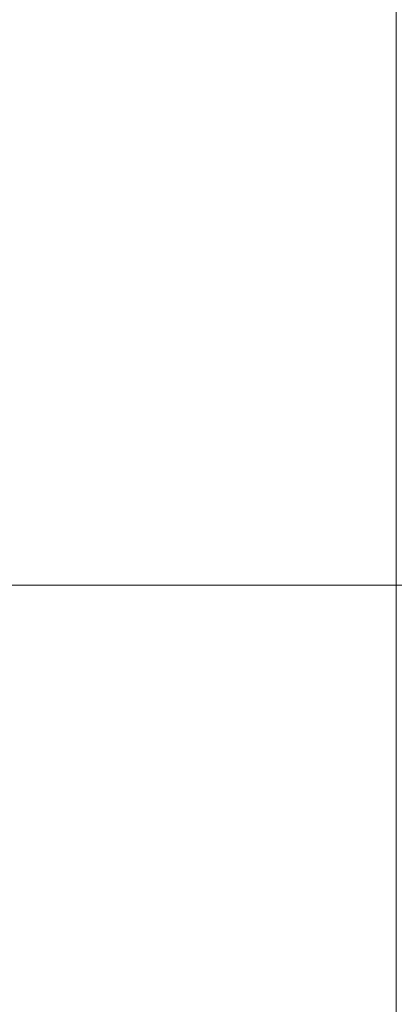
# Model space of a CAD drawing. Header units: millimetres. Extents: x 5980700 to 6194397, y -12939 to 2351883.
# Tile 70 of 124: x 6036202 to 6036475, y -3559 to -2840. Entities that reach past the tile are written whole.
import ezdxf

# ---------------------------------------------------------------- set-up
doc = ezdxf.new("R2010")
doc.units = ezdxf.units.MM
doc.layers.add('A-FLOR-PATT', color=8, linetype='Continuous', lineweight=18)

# ---------------------------------------------------------------- blocks, each defined once
blk = doc.blocks.new('BE-PMSa-MOD-ARQ-CONEXAODOFUTURO-EX-000-R_rvt-1-PLANTA DE CAIMENTO DE PISOS - TÉRREO')
at = {"layer": 'A-FLOR-PATT', "lineweight": 5}
h = blk.add_hatch(dxfattribs=at)
h.set_pattern_fill('FP_19', color=71, style=0, pattern_type=2)
h.set_pattern_definition([(0, (1076.385, -4153.340999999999), (0, 450), []), (90, (1076.385, -4153.340999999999), (-450, 2.755455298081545e-14), [])])
h.paths.add_polyline_path([(-1408.117406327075, -6885.841005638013), (-1448.117406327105, -6885.841005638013), (-1448.117406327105, -6165.841005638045), (-1458.117406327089, -6165.841005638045), (-1458.117406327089, -6154.841005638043), (-1478.122472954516, -6154.841005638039), (-1478.122472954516, -6265.841005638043), (-1497.12247295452, -6265.841005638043), (-1497.12247295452, -6135.841005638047), (-1458.117406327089, -6135.841005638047), (-1458.117406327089, -6125.841005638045), (-1448.117406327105, -6125.841005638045), (-1448.117406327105, -6085.84100563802), (-1408.117406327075, -6085.84100563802), (-1408.117406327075, -6125.841005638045), (-1398.117406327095, -6125.841005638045), (-1398.117406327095, -6135.841005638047), (-1359.11233969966, -6135.841005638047), (-1359.11233969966, -6265.841005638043), (-1378.112339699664, -6265.841005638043), (-1379.117406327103, -6154.841005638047), (-1398.117406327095, -6154.841005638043), (-1398.117406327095, -6165.841005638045), (-1408.117406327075, -6165.841005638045), (-1408.117406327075, -6804.748590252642)])
h.paths.add_polyline_path([(-422.2840729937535, -6885.841005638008), (-462.2840729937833, -6885.841005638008), (-462.2840729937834, -6165.841005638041), (-472.284072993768, -6165.841005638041), (-472.284072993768, -6154.841005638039), (-492.2891396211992, -6154.841005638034), (-492.2891396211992, -6265.841005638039), (-511.2891396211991, -6265.841005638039), (-511.2891396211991, -6135.841005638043), (-472.284072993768, -6135.841005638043), (-472.284072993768, -6125.841005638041), (-462.2840729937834, -6125.841005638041), (-462.2840729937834, -6085.841005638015), (-422.2840729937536, -6085.841005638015), (-422.2840729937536, -6125.841005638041), (-412.2840729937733, -6125.841005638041), (-412.2840729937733, -6135.841005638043), (-373.2790063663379, -6135.841005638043), (-373.2790063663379, -6265.841005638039), (-392.2790063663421, -6265.841005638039), (-393.2840729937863, -6154.841005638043), (-412.2840729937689, -6154.841005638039), (-412.2840729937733, -6165.841005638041), (-422.2840729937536, -6165.841005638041), (-422.2840729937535, -6804.748590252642)])
h.paths.add_polyline_path([(563.5492603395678, -6885.841005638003), (523.5492603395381, -6885.841005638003), (523.5492603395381, -6165.841005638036), (513.5492603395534, -6165.841005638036), (513.5492603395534, -6154.84100563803), (493.5441937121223, -6154.841005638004), (493.5441937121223, -6265.841005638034), (474.5441937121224, -6265.841005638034), (474.5441937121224, -6135.841005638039), (513.5492603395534, -6135.841005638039), (513.5492603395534, -6125.841005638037), (523.5492603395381, -6125.841005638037), (523.5492603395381, -6085.841005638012), (563.5492603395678, -6085.841005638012), (563.5492603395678, -6125.841005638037), (573.5492603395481, -6125.841005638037), (573.5492603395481, -6135.841005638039), (612.5543269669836, -6135.841005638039), (612.5543269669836, -6265.841005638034), (593.5543269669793, -6265.841005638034), (592.5492603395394, -6154.841005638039), (573.5492603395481, -6154.841005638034), (573.5492603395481, -6165.841005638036), (563.5492603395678, -6165.841005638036), (563.5492603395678, -6804.748590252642)])
h.paths.add_polyline_path([(1549.382593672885, -6885.841005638), (1509.382593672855, -6885.841005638), (1509.382593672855, -6165.841005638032), (1499.38259367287, -6165.841005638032), (1499.38259367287, -6154.841005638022), (1479.377527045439, -6154.841005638), (1479.377527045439, -6265.84100563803), (1460.377527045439, -6265.84100563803), (1460.377527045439, -6135.841005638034), (1499.38259367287, -6135.841005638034), (1499.38259367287, -6125.841005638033), (1509.382593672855, -6125.841005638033), (1509.382593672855, -6085.841005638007), (1549.382593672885, -6085.841005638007), (1549.382593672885, -6125.841005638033), (1559.382593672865, -6125.841005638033), (1559.382593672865, -6135.841005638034), (1598.387660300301, -6135.841005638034), (1598.387660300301, -6265.84100563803), (1579.387660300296, -6265.84100563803), (1578.382593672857, -6154.841005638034), (1559.382593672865, -6154.84100563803), (1559.382593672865, -6165.841005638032), (1549.382593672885, -6165.841005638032), (1549.382593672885, -6839.505983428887)])
h.paths.add_polyline_path([(-3379.784072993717, -6885.841005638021), (-3419.784072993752, -6885.841005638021), (-3419.784072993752, -6165.841005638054), (-3429.784072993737, -6165.841005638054), (-3429.784072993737, -6154.841005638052), (-3449.789139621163, -6154.841005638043), (-3449.789139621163, -6265.841005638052), (-3468.789139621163, -6265.841005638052), (-3468.789139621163, -6135.841005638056), (-3429.784072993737, -6135.841005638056), (-3429.784072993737, -6125.841005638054), (-3419.784072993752, -6125.841005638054), (-3419.784072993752, -6085.841005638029), (-3379.784072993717, -6085.841005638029), (-3379.784072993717, -6125.841005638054), (-3369.784072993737, -6125.841005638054), (-3369.784072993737, -6135.841005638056), (-3330.779006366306, -6135.841005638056), (-3330.779006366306, -6265.841005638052), (-3349.779006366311, -6265.841005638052), (-3350.784072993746, -6154.841005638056), (-3369.784072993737, -6154.841005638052), (-3369.784072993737, -6165.841005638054), (-3379.784072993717, -6165.841005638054), (-3379.784072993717, -6804.748590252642)])
h.paths.add_polyline_path([(-2393.950739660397, -6885.841005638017), (-2433.950739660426, -6885.841005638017), (-2433.950739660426, -6165.841005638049), (-2443.950739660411, -6165.841005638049), (-2443.950739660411, -6154.841005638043), (-2463.955806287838, -6154.841005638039), (-2463.955806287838, -6265.841005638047), (-2482.955806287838, -6265.841005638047), (-2482.955806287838, -6135.841005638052), (-2443.950739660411, -6135.841005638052), (-2443.950739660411, -6125.84100563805), (-2433.950739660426, -6125.84100563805), (-2433.950739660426, -6085.841005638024), (-2393.950739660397, -6085.841005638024), (-2393.950739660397, -6125.84100563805), (-2383.950739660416, -6125.84100563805), (-2383.950739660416, -6135.841005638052), (-2344.945673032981, -6135.841005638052), (-2344.945673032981, -6265.841005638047), (-2363.945673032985, -6265.841005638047), (-2364.950739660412, -6154.841005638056), (-2383.950739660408, -6154.841005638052), (-2383.950739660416, -6165.841005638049), (-2393.950739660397, -6165.841005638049), (-2393.950739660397, -6804.748590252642)])
h.paths.add_polyline_path([(-1633.586260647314, -8187.825683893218), (-1326.11487301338, -8187.825683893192), (-1326.11487301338, -6915.841005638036), (-1408.117406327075, -6915.841005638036), (-1408.117406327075, -6885.841005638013), (-1222.284072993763, -6885.841005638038), (-1222.284072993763, -6915.841005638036), (-1296.11487301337, -6915.841005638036), (-1296.11487301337, -8187.825683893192), (-340.281539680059, -8187.825683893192), (-340.281539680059, -6915.841005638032), (-422.2840729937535, -6915.841005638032), (-422.2840729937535, -6885.841005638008), (-236.4507396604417, -6885.841005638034), (-236.4507396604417, -6915.841005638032), (-310.281539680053, -6915.841005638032), (-310.2815396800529, -8187.825683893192), (645.5517936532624, -8187.825683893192), (645.5517936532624, -6915.841005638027), (563.5492603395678, -6915.841005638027), (563.5492603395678, -6885.841005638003), (749.3825936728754, -6885.84100563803), (749.3825936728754, -6915.841005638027), (675.5517936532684, -6915.841005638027), (675.5517936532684, -8187.825683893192), (1631.385126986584, -8187.825683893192), (1631.385126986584, -6915.841005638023), (1549.382593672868, -6915.841005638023), (1549.382593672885, -6885.841005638), (1876.385126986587, -6885.841005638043), (1876.385126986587, -5160.841005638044), (1819.382593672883, -5160.84100563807), (1819.382593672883, -5130.841005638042), (1876.385126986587, -5130.841005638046), (1876.385126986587, -3880.841005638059), (1437.385126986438, -3880.841005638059), (1436.385126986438, -3898.231985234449), (1424.554938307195, -3898.231985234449), (1424.554938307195, -3931.218364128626), (1419.460598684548, -3931.218364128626), (1419.460598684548, -3946.925911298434), (1413.385126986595, -3946.925911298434), (1413.385126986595, -3958.858886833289), (1444.385126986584, -3958.858886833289), (1444.385126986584, -3970.828505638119), (1370.385126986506, -3970.828505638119), (1370.385126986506, -3958.948636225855), (1401.385126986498, -3958.858886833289), (1401.385126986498, -3946.925911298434), (1395.309655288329, -3946.925911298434), (1395.309655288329, -3931.218364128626), (1390.215315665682, -3931.218364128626), (1390.215315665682, -3898.231985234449), (1377.385126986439, -3897.231985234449), (1377.385126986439, -3880.841005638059), (938.3851269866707, -3880.841005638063), (938.385126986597, -5130.841005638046), (1019.382593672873, -5130.841005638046), (1019.382593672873, -5160.841005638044), (816.3825936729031, -5160.84100563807), (816.3825936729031, -5130.841005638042), (908.3851269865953, -5130.841005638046), (908.3851269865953, -3880.841005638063), (469.3851269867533, -3880.841005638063), (468.3851269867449, -3898.231985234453), (456.554938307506, -3898.231985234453), (456.554938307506, -3931.21836412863), (451.4605986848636, -3931.21836412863), (451.4605986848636, -3946.925911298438), (445.3851269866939, -3946.925911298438), (445.3851269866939, -3958.948636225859), (476.3851269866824, -3958.948636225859), (476.3851269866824, -3970.828505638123), (402.3851269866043, -3970.828505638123), (402.3851269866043, -3958.858886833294), (433.3851269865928, -3958.858886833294), (433.3851269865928, -3946.925911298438), (427.3096552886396, -3946.925911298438), (427.3096552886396, -3931.21836412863), (422.2153156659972, -3931.21836412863), (422.2153156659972, -3898.231985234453), (409.3851269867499, -3897.231985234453), (409.3851269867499, -3880.841005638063), (-29.61487301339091, -3880.841005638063), (-29.61487301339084, -5130.841005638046), (16.38259367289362, -5130.841005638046), (16.38259367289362, -5160.841005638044), (-116.6174063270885, -5160.84100563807), (-116.6174063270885, -5130.841005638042), (-59.61487301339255, -5130.841005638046), (-59.61487301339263, -3880.841005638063), (-498.6148730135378, -3880.841005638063), (-499.6148730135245, -3898.231985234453), (-511.4450616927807, -3898.231985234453), (-511.4450616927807, -3931.21836412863), (-516.5394013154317, -3931.21836412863), (-516.5394013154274, -3946.925911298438), (-522.6148730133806, -3946.925911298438), (-522.6148730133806, -3958.858886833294), (-491.6148730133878, -3958.858886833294), (-491.6148730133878, -3970.828505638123), (-565.614873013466, -3970.828505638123), (-565.614873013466, -3958.948636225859), (-534.6148730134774, -3958.858886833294), (-534.6148730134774, -3946.925911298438), (-540.6903447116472, -3946.925911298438), (-540.6903447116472, -3931.21836412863), (-545.7846843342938, -3931.21836412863), (-545.7846843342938, -3898.231985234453), (-558.6148730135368, -3897.231985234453), (-558.6148730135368, -3880.841005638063), (-997.6148730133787, -3880.841005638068), (-997.6148730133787, -5130.841005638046), (-916.6174063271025, -5130.841005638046), (-916.6174063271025, -5160.841005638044), (-1084.617406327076, -5160.84100563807), (-1084.617406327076, -5130.841005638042), (-1027.61487301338, -5130.841005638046), (-1027.614873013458, -3880.841005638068), (-1466.614873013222, -3880.841005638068), (-1467.614873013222, -3898.231985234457), (-1479.44506169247, -3898.231985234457), (-1479.44506169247, -3931.218364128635), (-1484.539401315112, -3931.218364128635), (-1484.539401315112, -3946.925911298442), (-1490.614873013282, -3946.925911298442), (-1490.614873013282, -3958.948636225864), (-1459.614873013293, -3958.948636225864), (-1459.614873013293, -3970.828505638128), (-1533.614873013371, -3970.828505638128), (-1533.614873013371, -3958.858886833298), (-1502.614873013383, -3958.858886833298), (-1502.614873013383, -3946.925911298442), (-1508.690344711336, -3946.925911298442), (-1508.690344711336, -3931.218364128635), (-1513.784684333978, -3931.218364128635), (-1513.784684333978, -3898.231985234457), (-1526.614873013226, -3897.231985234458), (-1526.614873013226, -3880.841005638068), (-1965.614873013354, -3880.841005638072), (-1965.614873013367, -5130.841005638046), (-1884.61740632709, -5130.841005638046), (-1884.61740632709, -5160.841005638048), (-2052.617406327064, -5160.84100563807), (-2052.617406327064, -5130.841005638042), (-1995.614873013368, -5130.841005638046), (-1995.614873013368, -3880.841005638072), (-2434.614873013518, -3880.841005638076), (-2435.614873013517, -3898.231985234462), (-2447.445061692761, -3898.231985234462), (-2447.445061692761, -3931.218364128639), (-2452.539401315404, -3931.218364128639), (-2452.539401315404, -3946.925911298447), (-2458.614873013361, -3946.925911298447), (-2458.614873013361, -3958.858886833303), (-2427.614873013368, -3958.858886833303), (-2427.614873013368, -3970.828505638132), (-2501.614873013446, -3970.828505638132), (-2501.614873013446, -3958.948636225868), (-2470.614873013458, -3958.858886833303), (-2470.614873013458, -3946.925911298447), (-2476.690344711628, -3946.925911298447), (-2476.690344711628, -3931.218364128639), (-2481.78468433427, -3931.218364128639), (-2481.78468433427, -3898.231985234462), (-2494.614873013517, -3897.231985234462), (-2494.614873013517, -3880.841005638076), (-2933.614873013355, -3880.841005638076), (-2933.614873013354, -5130.841005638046), (-2852.617406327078, -5130.841005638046), (-2852.617406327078, -5160.841005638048), (-2963.614873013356, -5160.841005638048), (-2963.614873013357, -3730.841005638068), (-273.614873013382, -3730.841005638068), (-273.6148730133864, -1905.841005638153), (-333.6148730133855, -1905.841005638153), (-333.6148730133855, -1920.841005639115), (-403.6148730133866, -1920.841005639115), (-403.6148730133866, -1905.841005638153), (-413.6148730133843, -1905.841005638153), (-413.6148730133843, -2645.841005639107), (-403.614873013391, -2645.841005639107), (-403.614873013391, -2656.841005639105), (-383.6098063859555, -2656.841005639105), (-383.6098063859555, -2545.841005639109), (-364.6098063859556, -2545.841005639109), (-364.6098063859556, -2675.841005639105), (-403.614873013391, -2675.841005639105), (-403.614873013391, -2685.841005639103), (-413.6148730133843, -2685.841005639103), (-413.6148730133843, -2725.841005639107), (-443.614873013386, -2725.841005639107), (-443.614873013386, -2685.841005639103), (-453.6148730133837, -2685.841005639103), (-453.6148730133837, -2675.841005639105), (-492.6199396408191, -2675.841005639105), (-492.6199396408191, -2545.841005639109), (-473.6199396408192, -2545.841005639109), (-472.6148730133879, -2656.841005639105), (-453.6148730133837, -2656.841005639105), (-453.6148730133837, -2645.841005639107), (-443.614873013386, -2645.841005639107), (-443.614873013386, -1905.841005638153), (-1243.614873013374, -1905.841005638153), (-1243.614873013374, -1920.841005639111), (-1313.614873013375, -1920.841005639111), (-1313.614873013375, -1905.841005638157), (-1861.627696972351, -1905.841005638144), (-1861.627696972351, -2730.841005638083), (-1891.627696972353, -2730.841005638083), (-1891.627696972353, -2503.341005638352), (-4291.627696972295, -2503.34100563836), (-4291.627696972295, -3602.841794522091), (-4115.616662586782, -3602.841794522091), (-4115.616662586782, -3918.841794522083), (-4291.627696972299, -3918.841794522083), (-4291.62769697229, -6885.841005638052), (-4179.784072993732, -6885.841005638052), (-4179.784072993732, -6915.841005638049), (-4291.62769697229, -6915.841005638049), (-4291.62769697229, -8187.825683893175), (-3297.781539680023, -8187.825683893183), (-3297.781539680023, -6915.841005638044), (-3379.784072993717, -6915.841005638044), (-3379.784072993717, -6885.841005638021), (-3193.950739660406, -6885.841005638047), (-3193.950739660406, -6915.841005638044), (-3267.781539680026, -6915.841005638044), (-3267.781539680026, -8187.825683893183), (-2311.948206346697, -8187.825683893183), (-2311.948206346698, -6915.84100563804), (-2393.950739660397, -6915.84100563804), (-2393.950739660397, -6885.841005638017), (-2208.117406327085, -6885.841005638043), (-2208.117406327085, -6915.84100563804), (-2281.948206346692, -6915.84100563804), (-2281.948206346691, -8187.825683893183), (-1634.040783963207, -8187.825683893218)])
h.paths.add_polyline_path([(1081.283969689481, -8177.824964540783), (974.2429165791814, -8177.757752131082), (969.89444838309, -8176.62737626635), (962.5990053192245, -8171.491896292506), (958.4892938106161, -8163.573126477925), (957.9528572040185, -8159.112278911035), (958.3458896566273, -8046.283814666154), (960.307945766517, -8039.866218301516), (963.7283128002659, -8032.919235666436), (963.7283128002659, -7942.145418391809), (961.4375489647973, -7935.578149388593), (960.4463710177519, -7926.6496358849), (961.5940795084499, -7650.620109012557), (964.0656786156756, -7630.220274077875), (974.8299487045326, -7602.120334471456), (992.0949357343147, -7577.474922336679), (1014.827323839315, -7557.759074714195), (1044.094972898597, -7543.599703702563), (1071.00633885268, -7537.47041637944), (1104.593384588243, -7534.802663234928), (1150.72110646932, -7533.999939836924), (1177.139309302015, -7534.536061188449), (1217.145192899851, -7537.754905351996), (1245.244404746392, -7544.159408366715), (1272.081338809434, -7557.769795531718), (1294.810519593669, -7577.489024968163), (1312.071615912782, -7602.136909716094), (1322.831558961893, -7630.238285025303), (1326.446371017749, -7660.111296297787), (1325.461348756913, -7935.551189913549), (1322.756520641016, -7944.035336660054), (1322.75652064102, -8032.919235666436), (1327.175489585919, -8039.484241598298), (1328.701960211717, -8047.249322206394), (1328.191987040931, -8166.732035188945), (1324.318356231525, -8173.441360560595), (1317.609030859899, -8177.314991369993), (1313.735400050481, -8177.824964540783)])
h.paths.add_polyline_path([(327.9020667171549, -8177.824964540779), (-11.59041675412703, -8177.757752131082), (-15.938884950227, -8176.627376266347), (-23.23432801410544, -8171.491896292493), (-27.34403952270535, -8163.573126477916), (-27.88047612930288, -8159.11227891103), (-27.48744367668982, -8046.283814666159), (-25.52538756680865, -8039.866218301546), (-22.10502053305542, -8032.919235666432), (-22.10502053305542, -7942.145418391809), (-24.39578436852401, -7935.578149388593), (-25.38696231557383, -7926.649635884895), (-24.23925382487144, -7650.620109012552), (-21.76765471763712, -7630.220274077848), (-11.00338462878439, -7602.120334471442), (6.261602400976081, -7577.474922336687), (28.99399050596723, -7557.759074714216), (58.26163956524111, -7543.599703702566), (85.1730055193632, -7537.470416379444), (118.760051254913, -7534.802663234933), (164.8877731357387, -7533.999939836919), (197.9780157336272, -7535.04143530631), (231.3118595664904, -7537.754905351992), (259.4110714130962, -7544.159408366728), (286.2480054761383, -7557.769795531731), (308.9771862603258, -7577.48902496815), (326.2382825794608, -7602.136909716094), (336.9982256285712, -7630.238285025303), (340.613037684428, -7660.111296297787), (339.6280154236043, -7935.551189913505), (336.9231873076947, -7944.035336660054), (336.923187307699, -8032.919235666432), (341.3421562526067, -8039.484241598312), (342.8686268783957, -8047.249322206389), (342.3586537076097, -8166.73203518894), (338.4850228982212, -8173.441360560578), (331.7756975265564, -8177.314991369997)])
h.paths.add_polyline_path([(-992.9312666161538, -8177.824964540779), (-1001.772218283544, -8176.627376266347), (-1009.067661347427, -8171.491896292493), (-1013.177372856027, -8163.573126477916), (-1013.713809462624, -8159.11227891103), (-1013.320777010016, -8046.283814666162), (-1011.358720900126, -8039.866218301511), (-1007.938353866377, -8032.919235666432), (-1007.938353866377, -7942.145418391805), (-1010.229117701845, -7935.57814938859), (-1011.220295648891, -7926.649635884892), (-1010.072587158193, -7650.620109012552), (-1007.600988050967, -7630.22027407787), (-996.8367179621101, -7602.120334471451), (-979.5717309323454, -7577.474922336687), (-956.8393428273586, -7557.75907471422), (-927.5716937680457, -7543.599703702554), (-900.6603278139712, -7537.470416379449), (-867.0732820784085, -7534.802663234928), (-820.9455601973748, -7533.999939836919), (-794.5273573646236, -7534.536061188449), (-754.5214737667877, -7537.754905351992), (-726.4222619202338, -7544.159408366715), (-699.5853278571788, -7557.769795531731), (-676.8561470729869, -7577.489024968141), (-659.5950507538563, -7602.136909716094), (-648.8351077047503, -7630.238285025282), (-645.2202956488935, -7660.111296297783), (-646.2053179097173, -7935.55118991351), (-648.9101460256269, -7944.035336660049), (-648.9101460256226, -8032.919235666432), (-644.4911770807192, -8039.484241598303), (-642.9647064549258, -8047.249322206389), (-643.4746796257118, -8166.73203518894), (-647.3483104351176, -8173.441360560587), (-654.0576358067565, -8177.314991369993), (-661.1148590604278, -8177.824964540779), (-979.7632562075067, -8177.824964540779)])
h.paths.add_polyline_path([(-1863.06921016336, -8177.824964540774), (-1973.078744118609, -8177.757752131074), (-1977.427212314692, -8176.627376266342), (-1984.722655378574, -8171.491896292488), (-1988.832366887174, -8163.573126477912), (-1989.368803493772, -8159.112278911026), (-1988.975771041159, -8046.283814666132), (-1987.013714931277, -8039.866218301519), (-1983.593347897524, -8032.919235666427), (-1983.593347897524, -7942.145418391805), (-1985.884111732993, -7935.578149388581), (-1986.875289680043, -7926.649635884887), (-1985.72758118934, -7650.620109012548), (-1983.255982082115, -7630.22027407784), (-1972.491711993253, -7602.120334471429), (-1955.226724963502, -7577.474922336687), (-1932.494336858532, -7557.75907471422), (-1903.22668779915, -7543.599703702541), (-1876.315321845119, -7537.470416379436), (-1842.728276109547, -7534.802663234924), (-1796.60055422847, -7533.999939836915), (-1770.182351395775, -7534.53606118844), (-1730.176467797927, -7537.754905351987), (-1702.077255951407, -7544.159408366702), (-1675.240321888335, -7557.769795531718), (-1652.511141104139, -7577.489024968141), (-1635.250044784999, -7602.136909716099), (-1624.449879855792, -7630.570680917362), (-1620.875289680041, -7660.111296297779), (-1621.860311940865, -7935.551189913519), (-1624.565140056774, -7944.035336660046), (-1624.56514005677, -8032.919235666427), (-1620.146171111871, -8039.484241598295), (-1618.619700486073, -8047.249322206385), (-1619.129673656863, -8166.732035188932), (-1623.003304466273, -8173.441360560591), (-1629.712629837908, -8177.314991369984), (-1633.586260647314, -8177.824964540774)])
h.paths.add_polyline_path([(-2619.419593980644, -8177.82496454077), (-2958.912077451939, -8177.75775213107), (-2963.260545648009, -8176.627376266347), (-2970.555988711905, -8171.491896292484), (-2974.665700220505, -8163.573126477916), (-2975.202136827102, -8159.112278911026), (-2974.809104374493, -8046.283814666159), (-2972.847048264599, -8039.866218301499), (-2969.426681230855, -8032.919235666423), (-2969.426681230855, -7942.145418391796), (-2971.717445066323, -7935.578149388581), (-2972.708623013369, -7926.343502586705), (-2971.56091452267, -7650.620109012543), (-2969.089315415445, -7630.220274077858), (-2958.325045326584, -7602.120334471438), (-2941.060058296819, -7577.474922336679), (-2918.327670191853, -7557.759074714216), (-2889.060021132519, -7543.599703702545), (-2862.148655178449, -7537.470416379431), (-2828.561609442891, -7534.802663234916), (-2782.4338875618, -7533.999939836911), (-2756.015684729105, -7534.536061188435), (-2716.009801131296, -7537.754905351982), (-2687.910589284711, -7544.159408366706), (-2661.073655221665, -7557.769795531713), (-2638.344474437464, -7577.489024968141), (-2621.08337811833, -7602.136909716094), (-2610.323435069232, -7630.23828502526), (-2606.708623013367, -7660.111296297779), (-2607.693645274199, -7935.551189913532), (-2610.398473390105, -7944.035336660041), (-2610.3984733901, -8032.919235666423), (-2605.979504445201, -8039.48424159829), (-2604.453033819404, -8047.24932220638), (-2604.963006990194, -8166.732035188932), (-2608.836637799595, -8173.441360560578), (-2615.545963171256, -8177.314991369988)])
h.paths.add_polyline_path([(-3630.1498973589, -8105.84028628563), (-3969.023528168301, -8105.330313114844), (-3975.732853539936, -8101.456682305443), (-3979.606484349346, -8094.747356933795), (-3980.116457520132, -8090.87372612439), (-3980.116457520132, -7975.264643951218), (-3978.589986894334, -7967.499563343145), (-3974.171017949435, -7960.934557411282), (-3974.171017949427, -7871.338078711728), (-3976.875846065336, -7863.56651165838), (-3977.860868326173, -7854.637361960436), (-3976.712378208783, -7578.635430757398), (-3974.171017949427, -7558.057631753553), (-3963.48611322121, -7530.152231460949), (-3944.369171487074, -7503.894264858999), (-3919.652445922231, -7483.835936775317), (-3896.658902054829, -7472.174730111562), (-3866.537949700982, -7465.428494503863), (-3828.55380661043, -7462.551382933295), (-3781.621430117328, -7462.015261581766), (-3756.007881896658, -7462.817984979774), (-3721.171753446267, -7465.770227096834), (-3693.081068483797, -7472.168114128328), (-3666.241821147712, -7485.77439645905), (-3643.509433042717, -7505.490244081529), (-3626.244446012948, -7530.135656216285), (-3615.142810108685, -7561.020111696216), (-3611.858645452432, -7588.126618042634), (-3612.852046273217, -7863.593471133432), (-3615.142810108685, -7872.075620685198), (-3615.142810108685, -7962.107780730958), (-3611.722443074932, -7967.881540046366), (-3609.760386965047, -7974.299136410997), (-3609.367354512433, -7980.998444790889), (-3609.903791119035, -8091.58844822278), (-3614.013502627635, -8099.507218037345), (-3621.308945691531, -8104.642698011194), (-3625.657413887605, -8105.77307387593)])
h.paths.add_polyline_path([(-2052.617406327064, -5960.841005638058), (-2092.617406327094, -5960.841005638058), (-2092.617406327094, -5920.841005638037), (-2102.617406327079, -5920.841005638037), (-2102.617406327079, -5910.841005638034), (-2141.62247295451, -5910.841005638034), (-2141.62247295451, -5780.841005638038), (-2122.62247295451, -5780.841005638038), (-2121.61740632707, -5891.841005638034), (-2102.617406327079, -5891.841005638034), (-2102.617406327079, -5880.841005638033), (-2092.617406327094, -5880.841005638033), (-2092.617406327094, -5160.84100563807), (-2052.617406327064, -5160.84100563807), (-2052.617406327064, -5880.841005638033), (-2042.61740632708, -5880.841005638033), (-2042.61740632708, -5891.841005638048), (-2022.612339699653, -5891.84100563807), (-2022.612339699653, -5780.841005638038), (-2003.612339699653, -5780.841005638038), (-2003.612339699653, -5910.841005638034), (-2042.61740632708, -5910.841005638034), (-2042.61740632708, -5920.841005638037), (-2052.617406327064, -5920.841005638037)])
h.paths.add_polyline_path([(-116.6174063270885, -5960.841005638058), (-156.6174063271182, -5960.841005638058), (-156.6174063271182, -5920.841005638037), (-166.6174063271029, -5920.841005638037), (-166.6174063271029, -5910.841005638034), (-205.6224729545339, -5910.841005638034), (-205.622472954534, -5780.841005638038), (-186.6224729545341, -5780.841005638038), (-185.6174063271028, -5891.841005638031), (-166.6174063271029, -5891.841005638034), (-166.6174063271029, -5880.841005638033), (-156.6174063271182, -5880.841005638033), (-156.6174063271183, -5160.84100563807), (-116.6174063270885, -5160.84100563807), (-116.6174063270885, -5880.841005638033), (-106.6174063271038, -5880.841005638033), (-106.6174063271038, -5891.841005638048), (-86.61233969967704, -5891.84100563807), (-86.61233969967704, -5780.841005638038), (-67.61233969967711, -5780.841005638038), (-67.61233969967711, -5910.841005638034), (-106.6174063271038, -5910.841005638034), (-106.6174063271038, -5920.841005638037), (-116.6174063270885, -5920.841005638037)])
h.paths.add_polyline_path([(776.3825936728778, -5960.841005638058), (776.3825936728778, -5920.841005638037), (766.382593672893, -5920.841005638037), (766.382593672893, -5910.841005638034), (727.3775270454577, -5910.841005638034), (727.3775270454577, -5780.841005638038), (746.3775270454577, -5780.841005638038), (747.3825936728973, -5891.841005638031), (766.382593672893, -5891.841005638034), (766.382593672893, -5880.841005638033), (776.3825936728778, -5880.841005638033), (776.3825936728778, -5160.84100563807), (816.3825936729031, -5160.84100563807), (816.3825936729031, -5880.841005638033), (826.3825936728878, -5880.841005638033), (826.3825936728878, -5891.841005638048), (846.3876603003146, -5891.84100563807), (846.3876603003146, -5780.841005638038), (865.3876603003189, -5780.841005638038), (865.3876603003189, -5910.841005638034), (826.3825936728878, -5910.841005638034), (826.3825936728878, -5920.841005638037), (816.3825936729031, -5920.841005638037), (816.3825936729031, -5960.841005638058)])
h.paths.add_polyline_path([(1819.382593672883, -5960.841005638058), (1779.382593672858, -5960.841005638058), (1779.382593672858, -5920.841005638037), (1769.382593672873, -5920.841005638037), (1769.382593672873, -5910.841005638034), (1730.377527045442, -5910.841005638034), (1730.377527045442, -5780.841005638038), (1749.377527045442, -5780.841005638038), (1750.382593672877, -5891.841005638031), (1769.382593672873, -5891.841005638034), (1769.382593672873, -5880.841005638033), (1779.382593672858, -5880.841005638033), (1779.382593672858, -5160.84100563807), (1819.382593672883, -5160.84100563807), (1819.382593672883, -5880.841005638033), (1829.382593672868, -5880.841005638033), (1829.382593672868, -5891.841005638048), (1849.387660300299, -5891.84100563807), (1849.387660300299, -5780.841005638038), (1868.387660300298, -5780.841005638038), (1868.387660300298, -5910.841005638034), (1829.382593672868, -5910.841005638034), (1829.382593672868, -5920.841005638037), (1819.382593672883, -5920.841005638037)])
h.paths.add_polyline_path([(-1084.617406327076, -5960.841005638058), (-1124.617406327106, -5960.841005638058), (-1124.617406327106, -5920.841005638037), (-1134.617406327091, -5920.841005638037), (-1134.617406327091, -5910.841005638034), (-1173.622472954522, -5910.841005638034), (-1173.622472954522, -5780.841005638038), (-1154.622472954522, -5780.841005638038), (-1153.617406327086, -5891.841005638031), (-1134.617406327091, -5891.841005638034), (-1134.617406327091, -5880.841005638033), (-1124.617406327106, -5880.841005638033), (-1124.617406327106, -5160.84100563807), (-1084.617406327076, -5160.84100563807), (-1084.617406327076, -5880.841005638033), (-1074.617406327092, -5880.841005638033), (-1074.617406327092, -5891.841005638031), (-1054.612339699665, -5891.841005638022), (-1054.612339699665, -5780.841005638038), (-1035.612339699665, -5780.841005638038), (-1035.612339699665, -5910.841005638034), (-1074.617406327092, -5910.841005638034), (-1074.617406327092, -5920.841005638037), (-1084.617406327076, -5920.841005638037)])
h.paths.add_polyline_path([(-3110.634122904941, -2404.163055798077), (-3089.559253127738, -2402.354946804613), (-3132.171954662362, -2402.354946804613)])
h.paths.add_polyline_path([(-2291.627696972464, -2404.163055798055), (-2270.089865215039, -2402.35494680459), (-2313.165528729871, -2402.35494680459)])
h.paths.add_polyline_path([(-3853.61484510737, -2404.163055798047), (-3832.077013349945, -2402.354946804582), (-3875.152676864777, -2402.354946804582)])
h.paths.add_polyline_path([(-3142.339160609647, -2401.501406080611), (-3183.55053015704, -2395.193534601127), (-3167.436312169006, -2399.394490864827)])
h.paths.add_polyline_path([(-2323.332734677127, -2401.501406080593), (-2364.544104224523, -2395.193534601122), (-2348.429886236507, -2399.394490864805)])
h.paths.add_polyline_path([(-3885.319882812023, -2401.501406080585), (-3924.116436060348, -2395.82307415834), (-3910.41703437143, -2399.394490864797)])
h.paths.add_polyline_path([(-3078.929085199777, -2401.501406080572), (-3053.233014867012, -2399.238353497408), (-3040.810482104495, -2395.666917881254), (-3078.059864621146, -2401.36836192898)])
h.paths.add_polyline_path([(-2259.922659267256, -2401.50140608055), (-2234.825507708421, -2399.394490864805), (-2218.711289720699, -2395.193534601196), (-2246.15749904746, -2399.394490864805)])
h.paths.add_polyline_path([(-3821.909807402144, -2401.501406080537), (-3790.606665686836, -2397.776597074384), (-3791.218334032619, -2396.803725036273), (-3808.144647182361, -2399.394490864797)])
h.paths.add_polyline_path([(-3195.652806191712, -2392.038486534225), (-3231.517499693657, -2380.53997742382), (-3221.157028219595, -2385.389568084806)])
h.paths.add_polyline_path([(-2376.646380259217, -2392.038486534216), (-2412.511073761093, -2380.539977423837), (-2402.150602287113, -2385.389568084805)])
h.paths.add_polyline_path([(-3938.633528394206, -2392.038486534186), (-3974.498221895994, -2380.539977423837), (-3964.137750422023, -2385.38956808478)])
h.paths.add_polyline_path([(-3025.615439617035, -2392.038486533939), (-3000.111217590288, -2385.389568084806), (-2989.750746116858, -2380.539977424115), (-3004.87697517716, -2385.389568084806)])
h.paths.add_polyline_path([(-3768.596161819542, -2392.038486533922), (-3743.091939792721, -2385.389568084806), (-3732.731468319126, -2380.539977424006), (-3747.857697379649, -2385.389568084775)])
h.paths.add_polyline_path([(-2206.609013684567, -2392.038486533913), (-2181.104791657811, -2385.389568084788), (-2170.744320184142, -2380.539977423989), (-2185.870549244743, -2385.389568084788)])
h.paths.add_polyline_path([(-2155.670651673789, -2373.484205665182), (-2133.355084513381, -2363.038603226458), (-2133.355084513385, -2361.809115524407), (-2135.705106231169, -2363.038603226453)])
h.paths.add_polyline_path([(-3717.6577998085, -2373.484205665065), (-3695.342232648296, -2363.038603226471), (-3695.342232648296, -2361.809115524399), (-3697.69225436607, -2363.038603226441)])
h.paths.add_polyline_path([(-2974.677077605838, -2373.484205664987), (-2952.361510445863, -2363.038603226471), (-2952.361510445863, -2361.809115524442), (-2954.711532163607, -2363.038603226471)])
h.paths.add_polyline_path([(-2866.444849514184, -2185.219820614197), (-2866.538478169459, -2184.601973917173), (-2866.538478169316, -2185.01231778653)])
h.paths.add_polyline_path([(-2047.43842358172, -2185.219820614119), (-2047.532052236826, -2184.601973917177), (-2047.532052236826, -2185.012317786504)])
h.paths.add_polyline_path([(-3609.42557171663, -2185.219820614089), (-3609.519200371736, -2184.601973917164), (-3609.519200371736, -2185.012317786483)])
h.paths.add_polyline_path([(-2883.407863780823, -2148.720022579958), (-2884.10884218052, -2147.229009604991), (-2884.10884218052, -2147.845730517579)])
h.paths.add_polyline_path([(-3626.38858598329, -2148.720022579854), (-3629.681118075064, -2144.157919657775), (-3627.089564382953, -2147.845730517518)])
h.paths.add_polyline_path([(-2064.401437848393, -2148.720022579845), (-2065.102416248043, -2147.229009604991), (-2065.102416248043, -2147.845730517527)])
h.paths.add_polyline_path([(-2910.729698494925, -2115.682279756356), (-2913.073377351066, -2112.904930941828), (-2913.073377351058, -2113.807924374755)])
h.paths.add_polyline_path([(-2091.723272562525, -2115.682279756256), (-2094.066951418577, -2112.904930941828), (-2094.066951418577, -2113.80792437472)])
h.paths.add_polyline_path([(-3653.710420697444, -2115.682279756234), (-3656.054099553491, -2112.904930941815), (-3656.054099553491, -2113.807924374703)])
h.paths.add_polyline_path([(-2946.813568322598, -2087.775475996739), (-2952.361510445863, -2083.643408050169), (-2952.361510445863, -2084.872895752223)])
h.paths.add_polyline_path([(-3689.794290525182, -2087.775475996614), (-3695.342232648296, -2083.643408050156), (-3695.342232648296, -2084.872895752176)])
h.paths.add_polyline_path([(-2127.807142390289, -2087.775475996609), (-2133.355084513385, -2083.643408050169), (-2133.355084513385, -2084.87289575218)])
h.paths.add_polyline_path([(-2412.511073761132, -2066.142033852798), (-2376.64638025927, -2054.643524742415), (-2402.150602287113, -2061.292443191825)])
h.paths.add_polyline_path([(-3974.498221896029, -2066.142033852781), (-3938.633528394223, -2054.643524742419), (-3964.137750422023, -2061.292443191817)])
h.paths.add_polyline_path([(-3231.517499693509, -2066.142033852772), (-3195.652806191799, -2054.64352474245), (-3221.15702821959, -2061.292443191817)])
h.paths.add_polyline_path([(-2989.750746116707, -2066.142033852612), (-3000.111217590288, -2061.292443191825), (-3025.615439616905, -2054.643524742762), (-3000.111217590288, -2062.820383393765)])
h.paths.add_polyline_path([(-2170.744320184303, -2066.142033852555), (-2181.104791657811, -2061.292443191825), (-2206.609013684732, -2054.643524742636), (-2181.104791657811, -2062.82038339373)])
h.paths.add_polyline_path([(-3732.731468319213, -2066.142033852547), (-3743.091939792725, -2061.292443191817), (-3768.59616181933, -2054.643524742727), (-3743.091939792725, -2062.820383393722)])
h.paths.add_polyline_path([(-3926.531252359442, -2051.488476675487), (-3885.319882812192, -2045.180605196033), (-3910.417034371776, -2047.287520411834), (-3924.116436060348, -2050.858937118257)])
h.paths.add_polyline_path([(-2364.544104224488, -2051.488476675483), (-2323.332734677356, -2045.180605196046), (-2348.429886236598, -2047.287520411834)])
h.paths.add_polyline_path([(-3183.55053015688, -2051.488476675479), (-3142.33916060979, -2045.180605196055), (-3167.436312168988, -2047.287520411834)])
h.paths.add_polyline_path([(-2218.711289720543, -2051.48847667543), (-2234.614845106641, -2047.342439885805), (-2234.614845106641, -2049.054255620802)])
h.paths.add_polyline_path([(-3780.698437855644, -2051.4884766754), (-3796.812655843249, -2047.287520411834), (-3808.144647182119, -2047.287520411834), (-3796.812655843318, -2049.022011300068)])
h.paths.add_polyline_path([(-3072.614845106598, -2046.147071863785), (-3073.293874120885, -2045.653683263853), (-3073.293874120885, -2046.043138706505)])
h.paths.add_polyline_path([(-3089.096291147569, -2044.327064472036), (-3110.634122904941, -2042.518955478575), (-3132.171954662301, -2044.327064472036), (-3110.634122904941, -2044.327064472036)])
h.paths.add_polyline_path([(-3872.614845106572, -2044.327064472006), (-3873.293874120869, -2044.171017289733), (-3873.293874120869, -2044.327064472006)])

msp = doc.modelspace()

# ---------------------------------------------------------------- block references
at = {"lineweight": 5}
msp.add_blockref('BE-PMSa-MOD-ARQ-CONEXAODOFUTURO-EX-000-R_rvt-1-PLANTA DE CAIMENTO DE PISOS - TÉRREO', (6040474.816446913, 0), dxfattribs=at)

doc.saveas('drawing.dxf')
